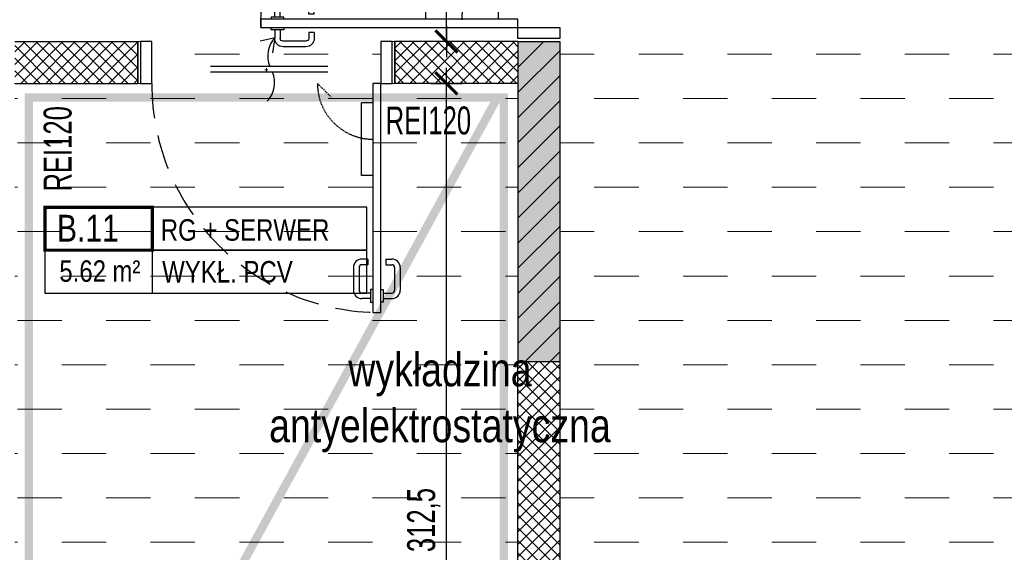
# Model space of a CAD drawing. Header units: millimetres. Extents: x 99331 to 130831, y -7610 to 25890.
# Tile 70 of 101: x 127709 to 128061, y 11556 to 11747. Entities that reach past the tile are written whole.
import ezdxf
from ezdxf.enums import TextEntityAlignment as Align

# ---------------------------------------------------------------- set-up
doc = ezdxf.new("R2010")
doc.units = ezdxf.units.MM
doc.linetypes.add('DASHED', pattern=[0.75, 0.5, -0.25])
doc.linetypes.add('DASHED2', pattern=[0.375, 0.25, -0.125])
doc.layers.get('DEFPOINTS').update_dxf_attribs({"lineweight": 9})
for name, color, linetype in [('_HSA_HATCH_WYPEŁNIENIA_PRZEGRÓD', 205, 'Continuous'), ('_HSA_OPIS', 43, 'Continuous'), ('_HSA_STOLARKA_WEWNĘTRZNA', 132, 'Continuous'), ('_HSA_WYM_50', 141, 'Continuous'), ('_HSA_ŚCIANY_DZIAŁOWE', 6, 'Continuous'), ('_HSA_ŚCIANY_KONSTRUKCYJNE', 3, 'Continuous')]:
    doc.layers.add(name, color=color, linetype=linetype)
doc.layers.add('_HSA_POSADZKI', color=145, linetype='Continuous', lineweight=5)
doc.layers.add('_HSA_POSADZKI_OPIS', color=43, linetype='Continuous', lineweight=5)
doc.layers.add('_HSA_WYDZIELENIA_POŻAROWE_120_MIN', color=7, linetype='DASHED2', true_color=0xf11f04)
doc.styles.add('Arial', font='Arial.ttf')
doc.styles.add('ARIAL_100', font='Arial.ttf', dxfattribs={"width": 0.8, "height": 20})
doc.styles.add('ARIAL_50', font='Arial Narrow.ttf', dxfattribs={"width": 0.8, "height": 10})
doc.dimstyles.new('WYM_WEWN_50', dxfattribs={"dimscale": 0.7, "dimtxt": 10, "dimasz": 2, "dimexe": 10, "dimexo": 0, "dimgap": 3, "dimtad": 1, "dimdec": 1, "dimrnd": 1e-05, "dimtxsty": 'ARIAL_50', "dimblk": 'Wym-03', "dimcen": 0, "dimdle": 10, "dimse1": 1, "dimse2": 1, "dimclrt": 256, "dimazin": 2, "dimtfac": 1, "dimtdec": 1, "dimtix": 1, "dimtmove": 2, "dimatfit": 0, "dimfxl": 1, "dimtolj": 1, "dimtzin": 0, "dimarcsym": 0})
pattern_1 = [(45, (40000, -8485), (-2.24506403, 2.24506403), []), (135, (40000, -8485), (-2.24506403, -2.24506403), [])]

# ---------------------------------------------------------------- blocks, each defined once
blk = doc.blocks.new('*U7')
blk.add_line((1, 0.4), (1, -0.4))
at = {"const_width": 0.03}
blk.add_lwpolyline([(0, 0), (1, 0), (1, 0.4), (0, 0.4)], close=True, dxfattribs=at)
for points in [[(1, 0), (3, 0), (3, 0.4), (1, 0.4)], [(0, -0.4), (3, -0.4), (3, 0), (0, 0)]]:
    blk.add_lwpolyline(points, close=True)
at = {"style": 'Arial', "width": 0.8}
blk.add_attdef('NR', text='', height=0.25, dxfattribs=at).set_placement((0.4, 0.08), align=Align.CENTER)
for tag, p in [('NAZWA', (1.0793, 0.0887)), ('0000', (0.0304, -0.2909)), ('WYK', (1.0922, -0.3007))]:
    blk.add_attdef(tag, p, '', height=0.2, dxfattribs=at)
blk = doc.blocks.new('*U52')
for p, q in [((93.275, 88.25), (94.075, 88.25)), ((93.275, 83.75), (93.275, 88.25)), ((97.8, 88.25), (97, 88.25)), ((97.8, 83.75), (97.8, 88.25)), ((93.275, 87), (90.175, 87)), ((93.275, 85), (90.175, 85)), ((97.8, 87), (100.9, 87)), ((97.8, 85), (100.9, 85)), ((87.175, 75.86), (87.175, 84)), ((89.175, 75.86), (89.175, 84)), ((94.075, 83.75), (93.275, 83.75)), ((97, 83.75), (97.8, 83.75)), ((101.9, 75.86), (101.9, 84)), ((103.9, 75.86), (103.9, 84)), ((92.275, 74.86), (90.175, 74.86)), ((92.275, 72.86), (92.275, 74.86)), ((98.8, 72.86), (98.8, 74.86)), ((98.8, 74.86), (100.9, 74.86)), ((92.275, 72.86), (90.175, 72.86)), ((98.8, 72.86), (100.9, 72.86)), ((90.075, 33), (90.075, 7)), ((94.075, 33), (90.075, 33)), ((94.075, 7), (90.075, 7))]:
    blk.add_line(p, q)
at = {"linetype": 'DASHED'}
blk.add_line((74.275, 0), (79.225, 4.95), dxfattribs=at)
for points in [[(97, 0), (94.075, 0), (94.075, 92), (97, 92)], [(1, 0), (1, -15), (5, -15), (5, 0)], [(97, 0), (97, -15), (101, -15), (101, 0)]]:
    blk.add_lwpolyline(points, close=True)
for points in [[(0, 0), (0, -15)], [(102, 0), (102, -15)]]:
    blk.add_lwpolyline(points)
at = {"linetype": 'DASHED', "ltscale": 25}
blk.add_arc((97, 0), 92, 90, 180, dxfattribs=at)
for centre, radius, start, end in [((90.175, 84), 3, 90, 180), ((90.175, 84), 1, 90, 180), ((100.9, 84), 3, 0, 90), ((100.9, 84), 1, 0, 90), ((90.175, 75.86), 3, 180, 270), ((90.175, 75.86), 1, 180, 270), ((100.9, 75.86), 3, 270, 0), ((100.9, 75.86), 1, 270, 0)]:
    blk.add_arc(centre, radius, start, end)
at = {"linetype": 'DASHED', "ltscale": 0.5}
blk.add_arc((94.275, 0), 20, 90, 180, dxfattribs=at)
blk = doc.blocks.new('*U50')
for p, q in [((4.2, 78.25), (5, 78.25)), ((4.2, 73.75), (4.2, 78.25)), ((8.73, 78.25), (7.93, 78.25)), ((8.73, 73.75), (8.73, 78.25)), ((-1.9, 65.86), (-1.9, 74)), ((0.1, 65.86), (0.1, 74)), ((4.2, 77), (1.1, 77)), ((4.2, 75), (1.1, 75)), ((8.73, 77), (11.83, 77)), ((8.73, 75), (11.83, 75)), ((12.83, 65.86), (12.83, 74)), ((14.83, 65.86), (14.83, 74)), ((5, 73.75), (4.2, 73.75)), ((7.93, 73.75), (8.73, 73.75)), ((3.2, 64.86), (1.1, 64.86)), ((3.2, 62.86), (3.2, 64.86)), ((9.73, 62.86), (9.73, 64.86)), ((9.73, 64.86), (11.83, 64.86)), ((3.2, 62.86), (1.1, 62.86)), ((9.73, 62.86), (11.83, 62.86)), ((7.93, 33), (11.93, 33)), ((11.93, 33), (11.93, 7)), ((7.93, 7), (11.93, 7)), ((24, -4), (66, -4)), ((24, -6), (66, -6)), ((43.73, -10.98), (42.87, -16.41)), ((48.23, -15.17), (42.87, -16.41))]:
    blk.add_line(p, q)
at = {"linetype": 'DASHED'}
blk.add_line((27.73, 0), (22.78, 4.95), dxfattribs=at)
for points in [[(5, 0), (7.93, 0), (7.93, 82), (5, 82)], [(1, 0), (1, -15), (5, -15), (5, 0)], [(87, 0), (87, -15), (91, -15), (91, 0)]]:
    blk.add_lwpolyline(points, close=True)
for points in [[(0, 0), (0, -15)], [(92, 0), (92, -15)]]:
    blk.add_lwpolyline(points)
at = {"linetype": 'DASHED', "ltscale": 25}
blk.add_arc((5, 0), 82, 0, 90, dxfattribs=at)
for centre, radius, start, end in [((1.1, 74), 3, 90, 180), ((1.1, 74), 1, 90, 180), ((11.83, 74), 3, 0, 90), ((11.83, 74), 1, 0, 90), ((1.1, 65.86), 3, 180, 270), ((1.1, 65.86), 1, 180, 270), ((11.83, 65.86), 3, 270, 0), ((11.83, 65.86), 1, 270, 0), ((52.84, -0.26), 9.79, 137.0478, 202.456), ((35.7, -9.74), 9.79, 317.0478, 22.456)]:
    blk.add_arc(centre, radius, start, end)
at = {"linetype": 'DASHED', "ltscale": 0.5}
blk.add_arc((7.73, 0), 20, 0, 90, dxfattribs=at)
at = {"layer": 'DEFPOINTS'}
for p, q in [((45.49, -4.89), (46.51, -4.89)), ((46, -4.38), (46, -5.4))]:
    blk.add_line(p, q, dxfattribs=at)
blk = doc.blocks.new('Wym-03')
for p, q in [((0, 4), (0, -4)), ((-4, 0), (4, 0))]:
    blk.add_line(p, q)
blk.add_lwpolyline([(-2.83, -2.83, 0.8, 0.8, 0), (2.83, 2.83, 0.05, 0.05, 0)], format="xyseb")
blk = doc.blocks.new('*D256')
at = {"layer": '_HSA_WYM_50', "color": 0, "lineweight": -2, "transparency": 16777216}
blk.add_line((128243.97, 11879.48), (128243.97, 11412.82), dxfattribs=at)
at = {"layer": 'DEFPOINTS', "color": 0, "transparency": 16777216}
for p in [(127901.81, 11880.88), (127901.81, 11411.42), (128243.97, 11411.42)]:
    blk.add_point(p, dxfattribs=at)
at = {"layer": '_HSA_WYM_50', "color": 0, "lineweight": -2, "transparency": 16777216, "xscale": 1.4, "yscale": 1.4, "zscale": 1.4}
for p, rotation in [((128243.97, 11880.88), 90), ((128243.97, 11411.42), 270)]:
    blk.add_blockref('Wym-03', p, dxfattribs=dict(at, rotation=rotation))
at = {"layer": '_HSA_WYM_50', "transparency": 16777216, "insert": (128235.86, 11646.15), "char_height": 10, "attachment_point": 5, "rotation": 90, "style": 'ARIAL_50'}
blk.add_mtext('\\A1;469,5', dxfattribs=at)
blk = doc.blocks.new('*D266')
at = {"layer": '_HSA_WYM_50', "color": 0, "lineweight": -2, "transparency": 16777216}
blk.add_line((127861.23, 11412.82), (127861.23, 11722.48), dxfattribs=at)
at = {"layer": 'DEFPOINTS', "color": 0, "transparency": 16777216}
for p in [(127861.23, 11723.88), (127886.81, 11723.88), (127886.81, 11411.42)]:
    blk.add_point(p, dxfattribs=at)
at = {"layer": '_HSA_WYM_50', "color": 0, "lineweight": -2, "transparency": 16777216, "xscale": 1.4, "yscale": 1.4, "zscale": 1.4}
for p, rotation in [((127861.23, 11723.88), 90), ((127861.23, 11411.42), 270)]:
    blk.add_blockref('Wym-03', p, dxfattribs=dict(at, rotation=rotation))
at = {"layer": '_HSA_WYM_50', "transparency": 16777216, "insert": (127853.12, 11567.65), "char_height": 10, "attachment_point": 5, "rotation": 90, "style": 'ARIAL_50'}
blk.add_mtext('\\A1;312,5', dxfattribs=at)
blk = doc.blocks.new('*D268')
at = {"layer": '_HSA_WYM_50', "color": 0, "lineweight": -2, "transparency": 16777216}
blk.add_line((127861.23, 11740.28), (127861.23, 12878.48), dxfattribs=at)
at = {"layer": 'DEFPOINTS', "color": 0, "transparency": 16777216}
for p in [(127861.23, 12879.88), (127886.81, 12879.88), (127886.81, 11738.88)]:
    blk.add_point(p, dxfattribs=at)
at = {"layer": '_HSA_WYM_50', "color": 0, "lineweight": -2, "transparency": 16777216, "xscale": 1.4, "yscale": 1.4, "zscale": 1.4}
for p, rotation in [((127861.23, 12879.88), 90), ((127861.23, 11738.88), 270)]:
    blk.add_blockref('Wym-03', p, dxfattribs=dict(at, rotation=rotation))
at = {"layer": '_HSA_WYM_50', "transparency": 16777216, "insert": (127854.11, 12309.38), "char_height": 10, "attachment_point": 5, "rotation": 90, "style": 'ARIAL_50'}
blk.add_mtext('\\A1;1141', dxfattribs=at)

msp = doc.modelspace()

# ---------------------------------------------------------------- hatches: boundary and pattern name
at = {"layer": '_HSA_HATCH_WYPEŁNIENIA_PRZEGRÓD', "true_color": 0x969696}
h = msp.add_hatch(color=252, dxfattribs=at)
h.paths.add_polyline_path([(127908.74, 12858.65), (127928.74, 12858.65), (127928.74, 12844.65), (127908.74, 12844.65)], flags=16)
h.paths.add_polyline_path([(127908.74, 12816.2), (127928.74, 12816.2), (127928.74, 12802.2), (127908.74, 12802.2)], flags=16)
h.paths.add_polyline_path([(128313.81, 12627.88), (127901.81, 12627.88), (127901.81, 12695.11), (127886.81, 12695.11), (127886.81, 12574.05), (127901.81, 12574.05), (127901.81, 12612.88), (128313.81, 12612.88)])
h.paths.add_polyline_path([(127908.74, 12411.72), (127908.74, 12425.72), (127928.74, 12425.72), (127928.74, 12411.72)], flags=16)
h.paths.add_polyline_path([(127905.74, 11912), (127925.74, 11912), (127925.74, 11898), (127925.74, 11880.88), (128313.81, 11880.88), (128313.81, 11894.88), (127928.84, 11894.88), (127928.84, 11955.93), (127901.81, 11955.93), (127901.81, 11970.05), (127886.81, 11970.05), (127886.81, 11862.05), (127901.81, 11862.05), (127901.81, 11880.88), (127905.74, 11880.88), (127905.74, 11898)])
h.paths.add_polyline_path([(127905.74, 11919.22), (127905.74, 11933.22), (127925.74, 11933.22), (127925.74, 11919.22)], flags=16)
h.paths.add_polyline_path([(127706.81, 11539.88), (127706.81, 11524.88)])
h.paths.add_polyline_path([(127886.81, 12335.05), (127901.81, 12335.05), (127901.81, 12372.38), (127908.74, 12372.38), (127908.74, 12390.5), (127908.74, 12404.5), (127928.74, 12404.5), (127928.74, 12390.5), (127928.74, 12372.38), (128313.81, 12372.38), (128313.81, 12388.38), (127931.84, 12388.38), (127931.84, 12443.43), (127901.81, 12443.43), (127901.81, 12463.05), (127886.81, 12463.05)])
h.paths.add_polyline_path([(127853.81, 12894.88), (127853.81, 12879.88), (127886.81, 12879.88), (127886.81, 12837.42), (127908.74, 12837.42), (127928.74, 12837.42), (127928.74, 12823.42), (127908.74, 12823.42), (127886.81, 12823.42), (127886.81, 12797.11), (127934.49, 12797.11), (127934.49, 12879.88), (128263.81, 12879.88), (128263.81, 12894.88), (127928.74, 12894.88), (127928.74, 12879.88), (127928.74, 12865.88), (127908.74, 12865.88), (127908.74, 12879.88), (127908.74, 12894.88)])
h.paths.add_polyline_path([(127751.81, 12879.88), (127751.81, 12894.88), (127706.81, 12894.88), (127706.81, 12968.86), (127691.81, 12968.86), (127691.81, 12811.14), (127706.81, 12811.14), (127706.81, 12879.88)])
h.paths.add_polyline_path([(127901.81, 11624.42), (127901.81, 11738.88), (127886.81, 11738.88), (127886.81, 11624.42)])
h.paths.add_polyline_path([(127901.81, 12089.05), (127901.81, 12233.05), (127886.81, 12233.05), (127886.81, 12089.05)])
h.paths.add_polyline_path([(127886.81, 11411.42), (127926.81, 11411.42), (127926.81, 11435.95), (127916.48, 11435.95), (127896.48, 11435.95), (127896.48, 11449.95), (127916.48, 11449.95), (127926.81, 11449.95), (127926.81, 11475.26), (127907.81, 11475.26), (127907.81, 11539.88), (127886.81, 11539.88), (127886.92, 11524.88), (127886.81, 11524.88), (127886.81, 11469.6), (127896.48, 11469.6), (127916.48, 11469.6), (127916.48, 11455.6), (127896.48, 11455.6), (127886.81, 11455.6), (127886.81, 11428.37), (127896.48, 11428.37), (127916.48, 11428.37), (127916.48, 11414.37), (127896.48, 11414.37), (127886.81, 11414.37)])
h.paths.add_polyline_path([(128023.81, 11391.42), (128059.54, 11391.42), (128059.54, 11396.42), (128313.81, 11396.42), (128313.81, 11391.42), (128358.19, 11391.42), (128358.19, 11431.42), (128343.19, 11431.42), (128343.19, 11436.42), (128313.81, 11436.42), (128313.81, 11411.42), (128023.81, 11411.42)])
h.paths.add_polyline_path([(128030.4, 11391.42), (128050.4, 11391.42), (128050.4, 11392.85), (128030.4, 11392.85)], flags=17)
h.paths.add_polyline_path([(127907.81, 11391.42), (127919.81, 11391.42), (127919.81, 11396.42), (127907.81, 11396.42)])
h.paths.add_polyline_path([(127789.81, 11391.42), (127801.81, 11391.42), (127801.81, 11396.42), (127789.81, 11396.42)])
at = {"layer": '_HSA_HATCH_WYPEŁNIENIA_PRZEGRÓD'}
h = msp.add_hatch(dxfattribs=at)
h.set_pattern_fill('ANSI31', color=256, scale=2, style=0)
h.set_pattern_definition([(45, (40000, -8500), (-4.49012806, 4.49012806), [])])
h.paths.add_polyline_path([(127901.81, 11738.88), (127886.81, 11738.88), (127886.81, 11624.42), (127901.81, 11624.42)])
h.paths.add_polyline_path([(127706.81, 11539.88), (127706.81, 11524.88)])
h = msp.add_hatch(dxfattribs=at)
h.set_pattern_fill('ANSI37', color=256)
h.set_pattern_definition(pattern_1)
h.paths.add_polyline_path([(127750.81, 11738.88), (127706.81, 11738.88), (127706.81, 11723.88), (127750.81, 11723.88)])
h = msp.add_hatch(dxfattribs=at)
h.set_pattern_fill('ANSI37', color=256)
h.set_pattern_definition(pattern_1)
h.paths.add_polyline_path([(127886.81, 11738.88), (127842.81, 11738.88), (127842.81, 11723.88), (127886.81, 11723.88)])
h = msp.add_hatch(dxfattribs=at)
h.set_pattern_fill('ANSI37', color=256)
h.set_pattern_definition([(45, (40000, -8500), (-2.24506403, 2.24506403), []), (135, (40000, -8500), (-2.24506403, -2.24506403), [])])
h.paths.add_polyline_path([(127901.81, 11624.42), (127886.81, 11624.42), (127886.81, 11539.88), (127901.81, 11539.88)])
at = {"layer": '_HSA_POSADZKI'}
h = msp.add_hatch(dxfattribs=at)
h.set_pattern_fill('DASH', color=256, scale=5, double=1)
h.set_pattern_definition([(0, (164712.387, -31302.803), (15.875, 15.875), [15.875, -15.875])])
h.paths.add_polyline_path([(128313.81, 11411.42), (127926.81, 11411.42), (127926.81, 11475.26), (127907.81, 11475.26), (127907.81, 11539.88), (127901.81, 11539.88), (127901.81, 11738.88), (127837.81, 11738.88), (127837.81, 11723.88), (127886.81, 11723.88), (127886.81, 11411.42), (127706.81, 11411.42), (127706.81, 11723.88), (127755.81, 11723.88), (127755.81, 11738.88), (127706.81, 11738.88), (127706.81, 12618.14), (127691.81, 12618.14), (127691.81, 12806.14), (127706.81, 12806.14), (127706.81, 12879.88), (127756.81, 12879.88), (127756.81, 12894.88), (127706.81, 12894.88), (127706.81, 13181.88), (128313.81, 13181.88), (128313.81, 13119.24), (128310.81, 13119.24), (128310.81, 12944.24), (128313.81, 12944.24), (128313.81, 12906.25), (128263.81, 12906.25), (128263.81, 12894.88), (127848.81, 12894.88), (127848.81, 12879.88), (127886.81, 12879.88), (127886.81, 12792.11), (127901.81, 12792.11), (127901.81, 12797.11), (127934.49, 12797.11), (127934.49, 12879.88), (128263.81, 12879.88), (128263.81, 12870.53), (128313.81, 12870.53), (128313.81, 12835.42), (128310.81, 12835.42), (128310.81, 12660.52), (128313.81, 12660.52), (128313.81, 12627.88), (127901.81, 12627.88), (127901.81, 12700.11), (127886.81, 12700.11), (127886.81, 12560.05), (127901.81, 12560.05), (127901.81, 12612.88), (128313.81, 12612.88), (128313.81, 12585.42), (128310.81, 12585.42), (128310.81, 12410.42), (128313.81, 12410.42), (128313.81, 12388.38), (127931.84, 12388.38), (127931.84, 12443.43), (127901.81, 12443.43), (127901.81, 12468.05), (127886.81, 12468.05), (127886.81, 12067.05), (127901.81, 12067.05), (127901.81, 12372.38), (128313.81, 12372.38), (128313.81, 12292.64), (128278.81, 12292.64), (128278.81, 12260.64), (128313.81, 12260.64), (128313.81, 12249.35), (128310.81, 12249.35), (128310.81, 12139.35), (128313.81, 12139.35), (128313.81, 12097.92), (128310.81, 12097.92), (128310.81, 11922.92), (128313.81, 11922.92), (128313.81, 11894.88), (127928.84, 11894.88), (127928.84, 11955.93), (127901.81, 11955.93), (127901.81, 11975.05), (127886.81, 11975.05), (127886.81, 11835.88), (127901.81, 11835.88), (127901.81, 11880.88), (128313.81, 11880.88), (128313.81, 11880.8), (128310.81, 11880.8), (128310.81, 11705.8), (128278.81, 11705.8), (128278.81, 11672.8), (128313.81, 11672.8), (128313.81, 11611.42), (128310.81, 11611.42), (128310.81, 11436.42), (128313.81, 11436.42)])

# ---------------------------------------------------------------- linework, layer by layer
for points in [[(128313.81, 11411.42), (127926.81, 11411.42), (127926.81, 11475.26), (127907.81, 11475.26), (127907.81, 11539.88), (127901.81, 11539.88), (127901.81, 11738.88), (127837.81, 11738.88), (127837.81, 11723.88), (127886.81, 11723.88), (127886.81, 11411.42), (127706.81, 11411.42)], [(127706.81, 11723.88), (127755.81, 11723.88), (127755.81, 11738.88), (127706.81, 11738.88)]]:
    msp.add_lwpolyline(points, dxfattribs=at)
at = {"layer": '_HSA_WYDZIELENIA_POŻAROWE_120_MIN', "ltscale": 50, "const_width": 3}
msp.add_lwpolyline([(127711.81, 11718.88), (127881.81, 11718.88), (127881.81, 11416.42), (127711.81, 11416.42)], close=True, dxfattribs=at)
msp.add_lwpolyline([(127714.08, 11416.42), (127879.55, 11718.88)], dxfattribs=at)
at = {"layer": '_HSA_ŚCIANY_DZIAŁOWE'}
for p, q in [((127886.81, 11738.88), (127886.81, 11624.42)), ((127886.81, 11738.88), (127901.81, 11738.88)), ((127901.81, 11738.88), (127901.81, 11624.42)), ((127886.81, 11713.88), (127886.81, 11624.42)), ((127886.81, 11624.42), (127901.81, 11624.42)), ((127886.81, 11624.42), (127901.81, 11624.42))]:
    msp.add_line(p, q, dxfattribs=at)
at = {"layer": '_HSA_ŚCIANY_KONSTRUKCYJNE'}
for p, q in [((127706.81, 11738.88), (127750.81, 11738.88)), ((127750.81, 11738.88), (127750.81, 11723.88)), ((127842.81, 11738.88), (127842.81, 11723.88)), ((127706.81, 11723.88), (127750.81, 11723.88))]:
    msp.add_line(p, q, dxfattribs=at)
for points in [[(127886.81, 11738.88), (127842.81, 11738.88)], [(127886.81, 11723.88), (127842.81, 11723.88)]]:
    msp.add_lwpolyline(points, dxfattribs=at)
msp.add_lwpolyline([(127886.81, 11624.42), (127901.81, 11624.42), (127901.81, 11539.88), (127886.81, 11539.88)], close=True, dxfattribs=at)

# ---------------------------------------------------------------- block references
at = {"layer": '_HSA_OPIS'}
ref = msp.add_blockref('*U7', (127717.58, 11664.19), dxfattribs=dict(at, xscale=38.4, yscale=38.4, zscale=38.4))
ref.add_attrib('NR', 'B.11', dxfattribs={"layer": '0', "height": 9.6, "style": 'Arial', "width": 0.8}).set_placement((127732.94, 11667.26), align=Align.CENTER)
ref.add_attrib('NAZWA', 'RG + SERWER', (127759.02, 11667.6), dxfattribs={"layer": '0', "height": 7.68, "style": 'Arial', "width": 0.8})
ref.add_attrib('POW', '5.62', dxfattribs={"layer": '0', "height": 7.68, "style": 'Arial', "width": 0.8}).set_placement((127739.45, 11652.89), align=Align.RIGHT)
ref.add_attrib('M2', 'm²', dxfattribs={"layer": '0', "height": 7.68, "style": 'Arial', "width": 0.8}).set_placement((127751.74, 11652.89), align=Align.RIGHT)
ref.add_attrib('WYK', 'WYKŁ. PCV', (127759.52, 11652.64), dxfattribs={"layer": '0', "height": 7.68, "style": 'Arial', "width": 0.8})
at = {"layer": '_HSA_STOLARKA_WEWNĘTRZNA', "xscale": -1, "rotation": 90}
msp.add_blockref('*U52', (127886.81, 11840.88), dxfattribs=at)
at = {"layer": '_HSA_STOLARKA_WEWNĘTRZNA', "rotation": 180}
msp.add_blockref('*U50', (127842.81, 11723.88), dxfattribs=at)

# ---------------------------------------------------------------- texts
at = {"layer": '_HSA_POSADZKI_OPIS', "insert": (127797.8, 11627.5), "char_height": 12, "attachment_point": 1, "style": 'ARIAL_100'}
msp.add_mtext('\\pxqc;wykładzina \\Pantyelektrostatyczna', dxfattribs=at)
at = {"layer": '_HSA_WYDZIELENIA_POŻAROWE_120_MIN', "ltscale": 50, "insert": (127717.12, 11685.19), "char_height": 10, "attachment_point": 1, "rotation": 90, "style": 'ARIAL_50'}
msp.add_mtext_dynamic_manual_height_columns('REI120', width=42.579, gutter_width=100, heights=[0], dxfattribs=at)
at = {"layer": '_HSA_WYDZIELENIA_POŻAROWE_120_MIN', "ltscale": 50, "insert": (127839.5, 11715.61), "char_height": 10, "attachment_point": 1, "style": 'ARIAL_50'}
msp.add_mtext_dynamic_manual_height_columns('REI120', width=42.579, gutter_width=100, heights=[0], dxfattribs=at)

# ---------------------------------------------------------------- dimensions: what is measured, and where the dimension line sits
at = {"layer": '_HSA_WYM_50'}
for p1, p2, distance, picture, middle in [((127886.81, 11738.88), (127886.81, 12879.88), 25.58, '*D268', (127854.11, 12309.38)), ((127901.81, 11880.88), (127901.81, 11411.42), 342.16, '*D256', (128235.86, 11646.15)), ((127886.81, 11411.42), (127886.81, 11723.88), 25.58, '*D266', (127853.12, 11567.65))]:
    dim = msp.add_aligned_dim(p1=p1, p2=p2, distance=distance, dimstyle='WYM_WEWN_50', dxfattribs=at)
    dim.commit()
    dim.dimension.update_dxf_attribs({"geometry": picture, "text_midpoint": middle})

doc.saveas('drawing.dxf')
